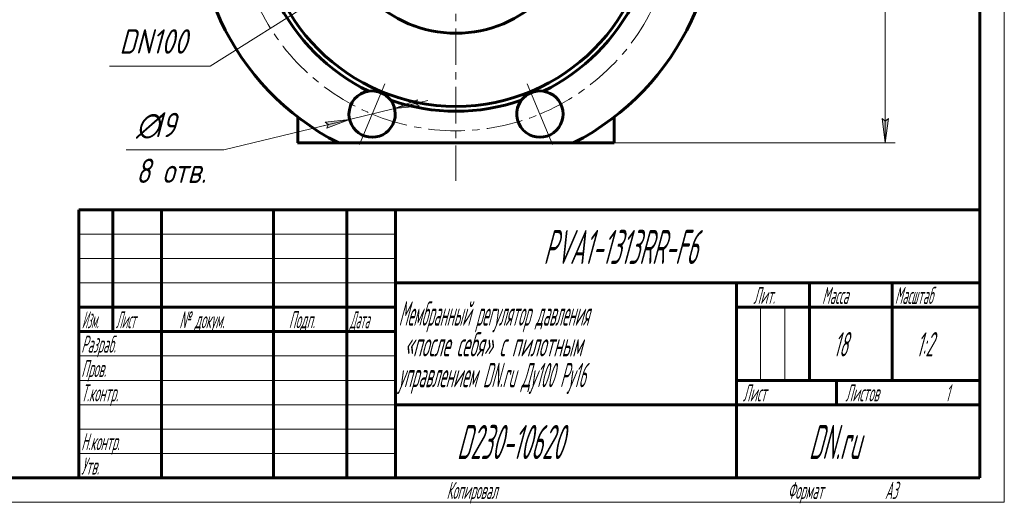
# Model space of a CAD drawing. Header units: millimetres. Extents: x 0 to 420, y 0 to 297.
# Tile 6 of 11: x 218 to 420, y 0 to 99. Entities that reach past the tile are written whole.
import ezdxf

# ---------------------------------------------------------------- set-up
doc = ezdxf.new("R2010")
doc.units = ezdxf.units.MM
for name, pattern in [('K5LT_AXLED', [12, 7.5, -1.5, 1.5, -1.5]), ('K5LT_BASIC', [0]), ('K5LT_THIN', [0])]:
    doc.linetypes.add(name, pattern=pattern)
doc.layers.add('Системный слой', color=7, linetype='Continuous')
doc.layers.add('Системный слой (1)', color=251, linetype='Continuous', true_color=0x6c6c6c)
doc.styles.add('KDIMTEXTSTYLE', font='GOST_AU.SHX', dxfattribs={"width": 0.96, "oblique": 15, "height": 5})
doc.styles.add('KTEXTSTYLE', font='GOST_AU.SHX', dxfattribs={"width": 0.56, "height": 5})
doc.dimstyles.new('KDIMSTYLE (0.50)', dxfattribs={"dimtxt": 5, "dimasz": 1, "dimexe": 2, "dimexo": 0, "dimgap": 1, "dimtad": 1, "dimlfac": 2, "dimtxsty": 'KDIMTEXTSTYLE', "dimsah": 1, "dimcen": 0, "dimdle": 1, "dimadec": 0, "dimazin": 0, "dimtfac": 0.667, "dimtmove": 0, "dimatfit": 3, "dimfxl": 1, "dimtvp": 1, "dimtolj": 1, "dimtzin": 0, "dimarcsym": 0})

# ---------------------------------------------------------------- blocks, each defined once
blk = doc.blocks.new('U61')
at = {"layer": 'Системный слой (1)', "color": 143, "linetype": 'K5LT_BASIC', "lineweight": 60, "true_color": 0x33acca}
for p, q in [((283.37, 73.69), (274.94, 73.69)), ((339.94, 73.69), (331.51, 73.69))]:
    blk.add_line(p, q, dxfattribs=at)
blk = doc.blocks.new('U100')
at = {"layer": 'Системный слой (1)', "color": 30, "linetype": 'K5LT_AXLED', "lineweight": 18, "true_color": 0xff8000}
for p, q in [((290.22, 162.77), (287.64, 169)), ((324.66, 162.77), (327.25, 169)), ((292.81, 156.53), (290.22, 162.77)), ((322.08, 156.53), (324.66, 162.77)), ((265.87, 138.41), (259.63, 141)), ((349.02, 138.41), (355.25, 141)), ((272.11, 135.83), (265.87, 138.41)), ((342.78, 135.83), (349.02, 138.41)), ((272.11, 106.55), (265.87, 103.97)), ((342.78, 106.55), (349.02, 103.97)), ((265.87, 103.97), (259.63, 101.39)), ((349.02, 103.97), (355.25, 101.39)), ((292.81, 85.85), (290.22, 79.62)), ((322.08, 85.85), (324.66, 79.62)), ((290.22, 79.62), (287.64, 73.38)), ((324.66, 79.62), (327.25, 73.38))]:
    blk.add_line(p, q, dxfattribs=at)
for start, end in [(67.5, 112.5), (112.5, 157.5), (22.5, 67.5), (157.5, 202.5), (337.5, 22.5), (202.5, 247.5), (292.5, 337.5), (247.5, 292.5)]:
    blk.add_arc((307.44, 121.19), 45, start, end, dxfattribs=at)
blk = doc.blocks.new('U101')
at = {"layer": 'Системный слой (1)', "color": 30, "linetype": 'K5LT_AXLED', "lineweight": 18, "true_color": 0xff8000}
for q in [(307.44, 176.44), (252.19, 121.19), (362.69, 121.19), (307.44, 65.94)]:
    blk.add_line((307.44, 121.19), q, dxfattribs=at)
blk = doc.blocks.new('D4')
at = {"layer": 'Системный слой (1)'}
for points in [[(354.69, 131.01), (359.43, 132.74), (354.4, 132.29), (355.03, 131.76)], [(260.48, 110.09), (259.85, 110.63), (260.2, 111.38), (255.46, 109.65)]]:
    blk.add_hatch(color=7, dxfattribs=at).paths.add_polyline_path(points)
at = {"layer": 'Системный слой (1)', "color": 7, "linetype": 'K5LT_THIN', "lineweight": 18, "true_color": 0xffffff}
for p, q in [((359.43, 132.74), (369.67, 135.01)), ((255.46, 109.65), (359.43, 132.74)), ((354.4, 132.29), (359.43, 132.74)), ((355.03, 131.76), (354.4, 132.29)), ((359.43, 132.74), (354.69, 131.01)), ((354.69, 131.01), (355.03, 131.76)), ((255.46, 109.65), (260.2, 111.38)), ((260.2, 111.38), (259.85, 110.63)), ((260.48, 110.09), (255.46, 109.65)), ((259.85, 110.63), (260.48, 110.09))]:
    blk.add_line(p, q, dxfattribs=at)
blk.add_wipeout([(371.67, 136.01), (371.67, 143.39), (384.47, 143.39), (384.47, 136.01)]).dxf.layer = 'Системный слой (1)'
blk.add_line((369.67, 135.01), (387, 135.01), dxfattribs=at)
at = {"layer": 'Системный слой (1)', "color": 7, "char_height": 5, "attachment_point": 1, "style": 'KTEXTSTYLE'}
for s, insert in [('\\H5.0;\\W1.000;\\Q15;\\Q15;\\W0.960;∅', (371.67, 142.6)), ('\\H5.0;\\W1.000;\\Q15;\\Q15;\\W0.960;213', (374.98, 142.6))]:
    blk.add_mtext(s, dxfattribs=dict(at, insert=insert))
blk = doc.blocks.new('KDIMARROW_01')
at = {"layer": 'Системный слой'}
blk.add_hatch(color=0, dxfattribs=at).paths.add_polyline_path([(0, 0), (-5, 0.66), (-4.5, 0), (-5, -0.66)])
at = {"layer": 'Системный слой', "color": 0, "linetype": 'K5LT_THIN', "lineweight": 18}
for p, q in [((-4.5, 0), (-5, 0.66)), ((-5, 0.66), (0, 0)), ((0, 0), (-5, -0.66)), ((-5, -0.66), (-4.5, 0))]:
    blk.add_line(p, q, dxfattribs=at)
at = {"layer": 'Системный слой (1)', "color": 0, "linetype": 'K5LT_THIN', "lineweight": 18}
blk.add_line((307.44, 121.19), (306.94, 121.19), dxfattribs=at)
blk = doc.blocks.new('D6')
at = {"layer": 'Системный слой (1)'}
for points in [[(396.23, 258.68), (395.57, 263.68), (394.91, 258.68), (395.57, 259.18)], [(395.57, 73.69), (396.23, 78.69), (395.57, 78.19), (394.91, 78.69)]]:
    blk.add_hatch(color=7, dxfattribs=at).paths.add_polyline_path(points)
at = {"layer": 'Системный слой (1)', "color": 7, "linetype": 'K5LT_THIN', "lineweight": 18, "true_color": 0xffffff}
for p, q in [((317.21, 263.68), (397.57, 263.68)), ((394.91, 258.68), (395.57, 263.68)), ((395.57, 263.68), (396.23, 258.68)), ((395.57, 259.18), (394.91, 258.68)), ((396.23, 258.68), (395.57, 259.18)), ((395.57, 73.69), (394.91, 78.69)), ((394.91, 78.69), (395.57, 78.19)), ((395.57, 78.19), (396.23, 78.69)), ((396.23, 78.69), (395.57, 73.69)), ((339.94, 73.69), (397.57, 73.69))]:
    blk.add_line(p, q, dxfattribs=at)
blk.add_wipeout([(394.57, 163.15), (387.19, 163.15), (387.19, 173.78), (394.57, 173.78)]).dxf.layer = 'Системный слой (1)'
blk.add_line((395.57, 73.69), (395.57, 263.68), dxfattribs=at)
at = {"layer": 'Системный слой (1)', "color": 7, "insert": (387.98, 163.15), "char_height": 5, "attachment_point": 1, "rotation": 90, "style": 'KTEXTSTYLE'}
blk.add_mtext('\\H5.0;\\W1.000;\\Q15;\\Q15;\\W0.960;380', dxfattribs=at)
blk = doc.blocks.new('D7')
at = {"layer": 'Системный слой (1)'}
for points in [[(299.22, 81.78), (299.86, 81.26), (294.84, 80.73), (299.55, 82.54)], [(280.9, 76.7), (285.6, 78.51), (280.59, 77.98), (281.23, 77.45)]]:
    blk.add_hatch(color=7, dxfattribs=at).paths.add_polyline_path(points)
at = {"layer": 'Системный слой (1)', "color": 7, "linetype": 'K5LT_THIN', "lineweight": 18, "true_color": 0xffffff}
for p, q in [((299.55, 82.54), (294.84, 80.73)), ((294.84, 80.73), (301.65, 82.37)), ((294.84, 80.73), (299.86, 81.26)), ((299.22, 81.78), (299.55, 82.54)), ((299.86, 81.26), (299.22, 81.78)), ((294.84, 80.73), (285.6, 78.51)), ((285.6, 78.51), (259.77, 72.29)), ((285.6, 78.51), (278.8, 76.87)), ((285.6, 78.51), (280.59, 77.98)), ((280.59, 77.98), (281.23, 77.45)), ((280.9, 76.7), (285.6, 78.51)), ((281.23, 77.45), (280.9, 76.7))]:
    blk.add_line(p, q, dxfattribs=at)
blk.add_wipeout([(241.76, 63.91), (241.76, 80.67), (257.13, 80.67), (257.13, 63.91)]).dxf.layer = 'Системный слой (1)'
blk.add_line((259.77, 72.29), (239.76, 72.29), dxfattribs=at)
at = {"layer": 'Системный слой (1)', "color": 7, "char_height": 5, "attachment_point": 1, "style": 'KTEXTSTYLE'}
for s, insert in [('\\H5.0;\\W1.000;\\Q15;\\Q15;\\W0.960;∅', (241.76, 79.88)), ('\\H5.0;\\W1.000;\\Q15;\\Q15;\\W0.960;19', (245.07, 79.88)), ('\\H5.0;\\W1.000;\\Q15;\\Q15;\\W0.960;8 отв.', (241.76, 70.49))]:
    blk.add_mtext(s, dxfattribs=dict(at, insert=insert))
blk = doc.blocks.new('D8')
at = {"layer": 'Системный слой (1)'}
for points in [[(324.72, 131.29), (328.6, 134.51), (324.02, 132.4), (324.79, 132.11)], [(286.29, 107.87), (290.87, 109.98), (290.09, 110.27), (290.17, 111.1)]]:
    blk.add_hatch(color=7, dxfattribs=at).paths.add_polyline_path(points)
at = {"layer": 'Системный слой (1)', "color": 7, "linetype": 'K5LT_THIN', "lineweight": 18, "true_color": 0xffffff}
for p, q in [((328.6, 134.51), (286.29, 107.87)), ((324.02, 132.4), (328.6, 134.51)), ((328.6, 134.51), (324.72, 131.29)), ((324.79, 132.11), (324.02, 132.4)), ((324.72, 131.29), (324.79, 132.11)), ((286.29, 107.87), (290.17, 111.1)), ((290.87, 109.98), (286.29, 107.87)), ((290.17, 111.1), (290.09, 110.27)), ((290.09, 110.27), (290.87, 109.98)), ((286.29, 107.87), (256.98, 89.43))]:
    blk.add_line(p, q, dxfattribs=at)
blk.add_wipeout([(238.34, 90.43), (238.34, 97.81), (254.31, 97.81), (254.31, 90.43)]).dxf.layer = 'Системный слой (1)'
blk.add_line((256.98, 89.43), (236.34, 89.43), dxfattribs=at)
at = {"layer": 'Системный слой (1)', "color": 7, "insert": (238.34, 97.01), "char_height": 5, "attachment_point": 1, "style": 'KTEXTSTYLE'}
blk.add_mtext('\\H5.0;\\W1.000;\\Q15;\\Q15;\\W0.960;DN100', dxfattribs=at)
blk = doc.blocks.new('U102')
at = {"color": 7, "linetype": 'K5LT_THIN', "lineweight": 18, "true_color": 0xffffff}
for p, q in [((420, 297), (420, 0)), ((230, 55), (295, 55)), ((230, 50), (295, 50)), ((230, 45), (295, 45)), ((369.96, 25), (369.96, 40)), ((374.98, 25), (374.98, 40)), ((230, 30), (295, 30)), ((230, 25), (295, 25)), ((230, 20), (295, 20)), ((230, 15), (295, 15)), ((230, 10), (295, 10)), ((420, 0), (0, 0))]:
    blk.add_line(p, q, dxfattribs=at)
at = {"color": 143, "linetype": 'K5LT_BASIC', "lineweight": 60, "true_color": 0x33acca}
for p, q in [((415, 292), (415, 5)), ((230, 60), (415, 60)), ((230, 5), (230, 60)), ((237, 35), (237, 60)), ((247, 5), (247, 60)), ((270, 5), (270, 60)), ((285, 5), (285, 60)), ((295, 5), (295, 60)), ((295, 45), (415, 45)), ((365, 5), (365, 45)), ((380, 25), (380, 45)), ((397, 25), (397, 45)), ((230, 40), (295, 40)), ((365, 40), (380, 40)), ((380, 40), (415, 40)), ((230, 35), (295, 35)), ((365, 25), (415, 25)), ((385.57, 20), (385.57, 25)), ((295, 20), (365, 20)), ((365, 20), (415, 20)), ((415, 5), (20, 5))]:
    blk.add_line(p, q, dxfattribs=at)
at = {"color": 7, "attachment_point": 1, "style": 'KTEXTSTYLE'}
for s, insert, char_height in [('\\H5.0;\\W1.000;\\Q15;\\Q15;\\W0.560;\\H7.00;PVA1-1313RR-F6', (325.39, 55.86), 7), ('\\H5.0;\\W1.000;\\Q15;\\Q15;\\W0.540;\\H3.50;Масштаб', (397.52, 44.18), 3.5), ('\\H5.0;\\W1.000;\\Q15;\\Q15;\\W0.560;\\H3.50;Лит.', (368.47, 44.18), 3.5), ('\\H5.0;\\W1.000;\\Q15;\\Q15;\\W0.560;\\H3.50;Масса', (382.58, 44.18), 3.5), ('\\H5.0;\\W1.000;\\Q15;\\Q15;\\W0.456;Мембранный регулятор давления', (295.67, 41.21), 5), ('\\H5.0;\\W1.000;\\Q15;\\Q15;\\W0.458;\\H3.50;Изм.', (230.62, 39.18), 3.5), ('\\H5.0;\\W1.000;\\Q15;\\Q15;\\W0.467;\\H3.50;Лист', (237.61, 39.18), 3.5), ('\\H5.0;\\W1.000;\\Q15;\\Q15;\\W0.560;\\H3.50;№ докум.', (250.63, 39.18), 3.5), ('\\H5.0;\\W1.000;\\Q15;\\Q15;\\W0.560;\\H3.50;Подп.', (273.1, 39.18), 3.5), ('\\H5.0;\\W1.000;\\Q15;\\Q15;\\W0.467;\\H3.50;Дата', (285.61, 39.18), 3.5), ('\\H5.0;\\W1.000;\\Q15;\\Q15;\\W0.560;\\H3.50;Разраб.', (230.5, 34.18), 3.5), ('\\H5.0;\\W1.000;\\Q15;\\Q15;\\W0.560;«после себя» с пилотным', (296.81, 34.9), 5), ('\\H5.0;\\W1.000;\\Q15;\\Q15;\\W0.560;18', (384.94, 34.9), 5), ('\\H5.0;\\W1.000;\\Q15;\\Q15;\\W0.560;{\\c16737820;1:2}', (401.92, 34.9), 5), ('\\H5.0;\\W1.000;\\Q15;\\Q15;\\W0.560;\\H3.50;Пров.', (230.5, 29.18), 3.5), ('\\H5.0;\\W1.000;\\Q15;\\Q15;\\W0.494;управлением DN.ru Ду100 Ру16', (295.61, 28.59), 5), ('\\H5.0;\\W1.000;\\Q15;\\Q15;\\W0.560;\\H3.50;Т.контр.', (230.5, 24.18), 3.5), ('\\H5.0;\\W1.000;\\Q15;\\Q15;\\W0.560;\\H3.50;Лист', (366.32, 24.18), 3.5), ('\\H5.0;\\W1.000;\\Q15;\\Q15;\\W0.560;\\H3.50;Листов', (387.36, 24.18), 3.5), ('\\H5.0;\\W1.000;\\Q15;\\Q15;\\W0.560;\\H3.50;1', (407.91, 24.18), 3.5), ('\\H5.0;\\W1.000;\\Q15;\\Q15;\\W0.560;\\H3.50;Н.контр.', (230.5, 14.18), 3.5), ('\\H5.0;\\W1.000;\\Q15;\\Q15;\\W0.560;\\H7.00;{\\c16737820;D230-10620}', (307.61, 15.86), 7), ('\\H5.0;\\W1.000;\\Q15;\\Q15;\\W0.560;\\H7.00;DN.ru', (379.84, 15.86), 7), ('\\H5.0;\\W1.000;\\Q15;\\Q15;\\W0.560;\\H3.50;Утв.', (230.5, 9.18), 3.5), ('\\H5.0;\\W1.000;\\Q15;\\Q15;\\W0.560;\\H3.50;Копировал', (305.5, 4.18), 3.5), ('\\H5.0;\\W1.000;\\Q15;\\Q15;\\W0.560;\\H3.50;Формат', (375.5, 4.18), 3.5), ('\\H5.0;\\W1.000;\\Q15;\\Q15;\\W0.560;\\H3.50;A3', (395.5, 4.18), 3.5)]:
    blk.add_mtext(s, dxfattribs=dict(at, insert=insert, char_height=char_height))

msp = doc.modelspace()

# ---------------------------------------------------------------- linework, layer by layer
at = {"layer": 'Системный слой (1)', "color": 143, "linetype": 'K5LT_BASIC', "lineweight": 60, "true_color": 0x33acca}
for p, q in [((274.9436, 79.0106), (274.9436, 73.6925)), ((339.9436, 79.0106), (339.9436, 73.6925)), ((331.5125, 73.6925), (283.3747, 73.6925))]:
    msp.add_line(p, q, dxfattribs=at)
for radius in [40, 25]:
    msp.add_circle((307.4436, 121.1925), radius, dxfattribs=at)
for centre, radius, start, end in [((307.4436, 121.1925), 53.25, 296.871968, 243.128032), ((307.4436, 121.1925), 41, 205.917618, 244.082382), ((307.4436, 121.1925), 41, 295.917618, 334.082382), ((290.2228, 79.6179), 4.75, 98.467853, 180), ((290.2228, 79.6179), 4.75, 36.532147, 98.467853), ((324.6643, 79.6179), 4.75, 81.532147, 143.467853), ((324.6643, 79.6179), 4.75, 225, 81.532147), ((290.2228, 79.6179), 4.75, 180, 36.532147), ((307.4436, 121.1925), 41, 250.917618, 289.082382), ((324.6643, 79.6179), 4.75, 143.467853, 225)]:
    msp.add_arc(centre, radius, start, end, dxfattribs=at)

# ---------------------------------------------------------------- block references
at = {"layer": 'Системный слой (1)'}
for name in ['U101', 'U100', 'U61']:
    msp.add_blockref(name, (0, 0), dxfattribs=at)

# ---------------------------------------------------------------- next in the draw order: dimensions: what is measured, and where the dimension line sits
at = {"layer": 'Системный слой (1)', "color": 7}
dim = msp.add_diameter_dim_2p(p1=(203.4756, 98.1075), p2=(411.4115, 144.2776), dimstyle='KDIMSTYLE (0.50)', override={"dimtih": 1, "dimtoh": 1, "dimpost": '\\H5.0;\\W0.960;\\Q15;<>', "dimblk1": 'KDIMARROW_01', "dimblk2": 'KDIMARROW_01', "dimclrt": 7, "dimtol": 1, "dimtp": 0, "dimtm": 0, "dimtdec": 5, "dimtmove": 1, "dimatfit": 2, "dimtolj": 1}, dxfattribs=at)
dim.commit()
dim.dimension.update_dxf_attribs({"geometry": 'D4', "text_midpoint": (371.6738, 135.0101), "dimtype": 163})
dim = msp.add_diameter_dim_2p(p1=(299.4591, 81.841), p2=(280.9866, 77.3949), dimstyle='KDIMSTYLE (0.50)', override={"dimtih": 1, "dimtoh": 1, "dimpost": '\\H5.0;\\W0.960;\\Q15;<>\\X\\H5.0;\\W0.960;\\Q15;\\Q15;8 отв.', "dimblk1": 'KDIMARROW_01', "dimblk2": 'KDIMARROW_01', "dimclrt": 7, "dimtol": 1, "dimtp": 0, "dimtm": 0, "dimtdec": 5, "dimtmove": 1, "dimatfit": 2, "dimtolj": 1}, dxfattribs=at)
dim.commit()
dim.dimension.update_dxf_attribs({"geometry": 'D7', "text_midpoint": (257.7668, 72.2877)})

# ---------------------------------------------------------------- next in the draw order: dimensions: what is measured, and where the dimension line sits
dim = msp.add_linear_dim(base=(395.5724, 73.6925), p1=(317.2141, 263.6827), p2=(339.9436, 73.6925), angle=90, dimstyle='KDIMSTYLE (0.50)', override={"dimexo": 0, "dimpost": '\\H5.0;\\W0.960;\\Q15;<>', "dimblk1": 'KDIMARROW_01', "dimblk2": 'KDIMARROW_01', "dimse1": 0, "dimse2": 0, "dimclrt": 7, "dimtol": 1, "dimtp": 0, "dimtm": 0, "dimtdec": 5, "dimtolj": 1}, dxfattribs=at)
dim.commit()
dim.dimension.update_dxf_attribs({"geometry": 'D6', "text_midpoint": (395.5724, 168.6876), "dimtype": 160})

# ---------------------------------------------------------------- next in the draw order: dimensions: what is measured, and where the dimension line sits
dim = msp.add_diameter_dim_2p(p1=(349.758, 147.8288), p2=(265.1291, 94.5563), dimstyle='KDIMSTYLE (0.50)', override={"dimtih": 1, "dimtoh": 1, "dimpost": '\\H5.0;\\W0.960;\\Q15;<>', "dimblk1": 'KDIMARROW_01', "dimblk2": 'KDIMARROW_01', "dimclrt": 7, "dimtol": 1, "dimtp": 0, "dimtm": 0, "dimtdec": 5, "dimtmove": 1, "dimatfit": 2, "dimtolj": 1}, dxfattribs=at)
dim.commit()
dim.dimension.update_dxf_attribs({"geometry": 'D8', "text_midpoint": (254.9802, 89.4267), "dimtype": 163})

# ---------------------------------------------------------------- next in the draw order: block references
msp.add_blockref('U102', (0, 0))

doc.saveas('drawing.dxf')
